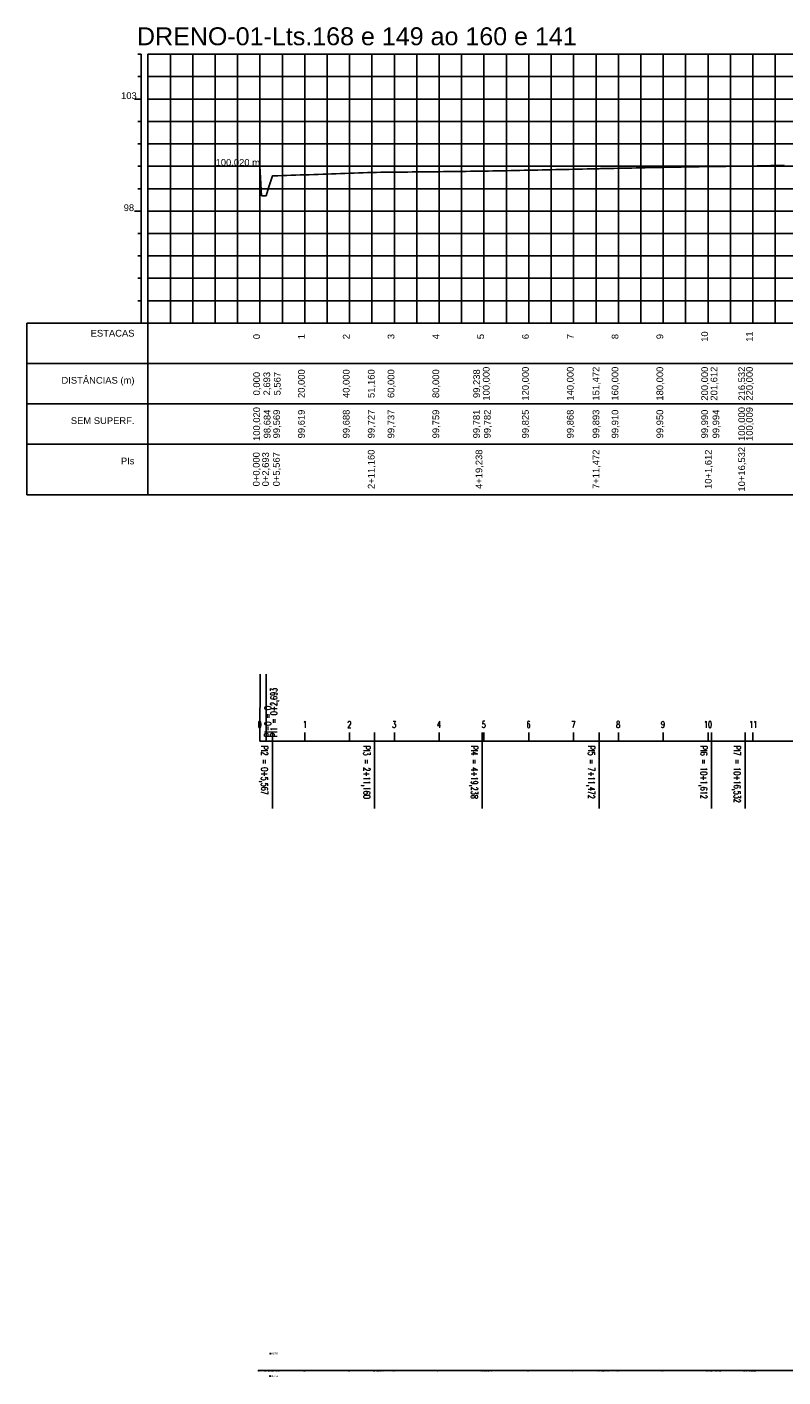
# Model space of a CAD drawing. Extents: x 4680 to 6044, y 9631 to 10233.
# Tile 1 of 4: x 4680 to 5018, y 9631 to 10233. Entities that reach past the tile are written whole.
import ezdxf
from ezdxf.enums import TextEntityAlignment as Align

# ---------------------------------------------------------------- set-up
doc = ezdxf.new("R2010")
doc.units = 0
doc.header["$MEASUREMENT"] = 0
doc.header["$PDMODE"] = 34
doc.header["$PDSIZE"] = 0.2
doc.linetypes.add('CONTINUO', pattern=[0])
doc.layers.get('0').update_dxf_attribs({"linetype": 'CONTINUOUS'})
doc.layers.add('DRENO-001', color=3, linetype='CONTINUOUS')
doc.layers.add('JAN', color=8, linetype='CONTINUOUS')
doc.styles.add('$PF_GREIDE', font='ARIAL.TTF')
doc.styles.add('$VIAS_TEXTOS_PERFIL0', font='ARIAL.TTF')
doc.styles.add('SIMPLEX', font='simplex', dxfattribs={"height": 0.2})
doc.styles.get("Standard").update_dxf_attribs({"font": 'ARIAL.TTF'})

msp = doc.modelspace()

# ---------------------------------------------------------------- linework, layer by layer
at = {"color": 30}
for p, q in [((4731.09, 10221.12), (4729.59, 10221.12)), ((4744.09, 10101.12), (4744.09, 10221.12)), ((4754.09, 10101.12), (4754.09, 10221.12)), ((4764.09, 10101.12), (4764.09, 10221.12)), ((4774.09, 10101.12), (4774.09, 10221.12)), ((4794.09, 10101.12), (4794.09, 10221.12)), ((4804.09, 10101.12), (4804.09, 10221.12)), ((4814.09, 10101.12), (4814.09, 10221.12)), ((4824.09, 10101.12), (4824.09, 10221.12)), ((4844.09, 10101.12), (4844.09, 10221.12)), ((4854.09, 10101.12), (4854.09, 10221.12)), ((4864.09, 10101.12), (4864.09, 10221.12)), ((4874.09, 10101.12), (4874.09, 10221.12)), ((4894.09, 10101.12), (4894.09, 10221.12)), ((4904.09, 10101.12), (4904.09, 10221.12)), ((4914.09, 10101.12), (4914.09, 10221.12)), ((4924.09, 10101.12), (4924.09, 10221.12)), ((4944.09, 10101.12), (4944.09, 10221.12)), ((4954.09, 10101.12), (4954.09, 10221.12)), ((4964.09, 10101.12), (4964.09, 10221.12)), ((4974.09, 10101.12), (4974.09, 10221.12)), ((4994.09, 10101.12), (4994.09, 10221.12)), ((5004.09, 10101.12), (5004.09, 10221.12)), ((5014.09, 10101.12), (5014.09, 10221.12)), ((4731.09, 10211.12), (4729.59, 10211.12)), ((4734.09, 10211.12), (6044.09, 10211.12)), ((4731.09, 10191.12), (4729.59, 10191.12)), ((4734.09, 10191.12), (6044.09, 10191.12)), ((4731.09, 10181.12), (4729.59, 10181.12)), ((4734.09, 10181.12), (6044.09, 10181.12)), ((4731.09, 10171.12), (4729.59, 10171.12)), ((4734.09, 10171.12), (6044.09, 10171.12)), ((4731.09, 10161.12), (4729.59, 10161.12)), ((4734.09, 10161.12), (6044.09, 10161.12)), ((4731.09, 10141.12), (4729.59, 10141.12)), ((4734.09, 10141.12), (6044.09, 10141.12)), ((4731.09, 10131.12), (4729.59, 10131.12)), ((4734.09, 10131.12), (6044.09, 10131.12)), ((4731.09, 10121.12), (4729.59, 10121.12)), ((4734.09, 10121.12), (6044.09, 10121.12)), ((4731.09, 10111.12), (4729.59, 10111.12)), ((4734.09, 10111.12), (6044.09, 10111.12))]:
    msp.add_line(p, q, dxfattribs=at)
at = {"color": 36}
for p, q in [((4731.09, 10101.12), (4731.09, 10221.12)), ((4784.09, 10101.12), (4784.09, 10221.12)), ((4834.09, 10101.12), (4834.09, 10221.12)), ((4884.09, 10101.12), (4884.09, 10221.12)), ((4934.09, 10101.12), (4934.09, 10221.12)), ((4984.09, 10101.12), (4984.09, 10221.12)), ((4731.09, 10201.12), (4728.09, 10201.12)), ((4734.09, 10201.12), (6044.09, 10201.12)), ((4731.09, 10151.12), (4728.09, 10151.12)), ((4734.09, 10151.12), (6044.09, 10151.12))]:
    msp.add_line(p, q, dxfattribs=at)
at = {"color": 36, "linetype": 'CONTINUOUS'}
for p, q in [((4680.09, 10047.12), (4734.09, 10047.12)), ((4680.09, 10024.54), (4680.09, 10047.12)), ((4734.09, 10047.12), (6044.09, 10047.12)), ((4734.09, 10024.54), (4734.09, 10047.12)), ((4734.09, 10047.12), (4734.09, 10029.12)), ((4734.09, 10024.54), (4680.09, 10024.54)), ((6044.09, 10024.54), (4734.09, 10024.54))]:
    msp.add_line(p, q, dxfattribs=at)
for points in [[(4734.09, 10101.12), (6044.09, 10101.12), (6044.09, 10221.12), (4734.09, 10221.12)], [(4680.09, 10101.12), (4734.09, 10101.12), (4734.09, 10083.12), (4680.09, 10083.12)], [(4734.09, 10101.12), (6044.09, 10101.12), (6044.09, 10083.12), (4734.09, 10083.12)], [(4680.09, 10083.12), (4734.09, 10083.12), (4734.09, 10065.12), (4680.09, 10065.12)], [(4734.09, 10083.12), (6044.09, 10083.12), (6044.09, 10065.12), (4734.09, 10065.12)], [(4680.09, 10065.12), (4734.09, 10065.12), (4734.09, 10047.12), (4680.09, 10047.12)], [(4734.09, 10065.12), (6044.09, 10065.12), (6044.09, 10047.12), (4734.09, 10047.12)]]:
    msp.add_lwpolyline(points, close=True, dxfattribs=at)
at = {"color": 160, "linetype": 'CONTINUOUS'}
for points in [[(4784.79, 10157.95), (4784.09, 10171.12)], [(4786.79, 10157.95), (4788.09, 10161.98), (4789.66, 10166.81), (4790.09, 10166.82), (4792.09, 10166.89), (4794.09, 10166.96), (4796.09, 10167.03), (4798.09, 10167.1), (4800.09, 10167.17), (4802.09, 10167.24), (4804.09, 10167.31), (4806.09, 10167.37), (4808.09, 10167.44), (4810.09, 10167.51), (4812.09, 10167.58), (4814.09, 10167.65), (4816.09, 10167.72), (4818.09, 10167.79), (4820.09, 10167.86), (4822.09, 10167.93), (4824.09, 10168), (4826.09, 10168.07), (4828.09, 10168.14), (4830.09, 10168.21), (4832.09, 10168.27), (4834.09, 10168.34), (4835.25, 10168.38), (4836.09, 10168.39), (4838.09, 10168.42), (4840.09, 10168.44), (4842.09, 10168.46), (4844.09, 10168.48), (4846.09, 10168.51), (4848.09, 10168.53), (4850.09, 10168.55), (4852.09, 10168.57), (4854.09, 10168.6), (4856.09, 10168.62), (4858.09, 10168.64), (4860.09, 10168.66), (4862.09, 10168.69), (4864.09, 10168.71), (4866.09, 10168.73), (4868.09, 10168.75), (4870.09, 10168.77), (4872.09, 10168.8), (4874.09, 10168.82), (4876.09, 10168.84), (4878.09, 10168.86), (4880.09, 10168.89), (4882.09, 10168.91), (4883.33, 10168.92), (4884.09, 10168.94), (4886.09, 10168.98), (4888.09, 10169.03), (4890.09, 10169.07), (4892.09, 10169.11), (4894.09, 10169.15), (4896.09, 10169.2), (4898.09, 10169.24), (4900.09, 10169.28), (4902.09, 10169.33), (4904.09, 10169.37), (4906.09, 10169.41), (4908.09, 10169.45), (4910.09, 10169.5), (4912.09, 10169.54), (4914.09, 10169.58), (4916.09, 10169.63), (4918.09, 10169.67), (4920.09, 10169.71), (4922.09, 10169.75), (4924.09, 10169.8), (4926.09, 10169.84), (4928.09, 10169.88), (4930.09, 10169.92), (4932.09, 10169.97), (4934.09, 10170.01), (4935.57, 10170.04), (4936.09, 10170.05), (4938.09, 10170.09), (4940.09, 10170.13), (4942.09, 10170.17), (4944.09, 10170.21), (4946.09, 10170.25), (4948.09, 10170.29), (4950.09, 10170.33), (4952.09, 10170.38), (4954.09, 10170.42), (4956.09, 10170.46), (4958.09, 10170.5), (4960.09, 10170.54), (4962.09, 10170.58), (4964.09, 10170.62), (4966.09, 10170.66), (4968.09, 10170.7), (4970.09, 10170.74), (4972.09, 10170.78), (4974.09, 10170.82), (4976.09, 10170.86), (4978.09, 10170.9), (4980.09, 10170.94), (4982.09, 10170.98), (4984.09, 10171.02), (4985.71, 10171.05), (4986.09, 10171.05), (4988.09, 10171.06), (4990.09, 10171.07), (4992.09, 10171.08), (4994.09, 10171.09), (4996.09, 10171.1), (4998.09, 10171.11), (5000.09, 10171.11), (5000.63, 10171.12), (5002.09, 10171.15), (5004.09, 10171.2), (5006.09, 10171.26), (5008.09, 10171.31), (5010.09, 10171.36), (5012.09, 10171.41), (5014.09, 10171.46), (5016.09, 10171.51), (5018.09, 10171.56)], [(4786.79, 10157.95), (4784.79, 10157.95)]]:
    msp.add_lwpolyline(points, dxfattribs=at)
at = {"layer": 'DRENO-001'}
for points in [[(4783.47, 9633.75), (4786.16, 9633.75), (4789.04, 9633.75), (4834.63, 9633.75), (4882.71, 9633.75), (4934.94, 9633.75), (4985.08, 9633.75), (5000, 9633.75), (5040.19, 9633.75), (5083.4, 9633.75), (5128.93, 9633.75), (5180.54, 9633.75), (5232.05, 9633.75), (5285.38, 9633.75), (5388.22, 9633.75), (5687.36, 9633.76), (5736.31, 9633.76), (5780.39, 9633.76), (5830.12, 9633.76), (5883.01, 9633.76), (5926.29, 9633.76), (5988.37, 9633.76)], [(4786.16, 9633.75), (4789.04, 9633.75), (4786.16, 9633.75)]]:
    msp.add_lwpolyline(points, dxfattribs=at)
for p in [(4788.67, 9641.35), (4783.47, 9633.75), (4783.47, 9633.75), (4786.16, 9633.75), (4786.16, 9633.75), (4786.16, 9633.75), (4789.04, 9633.75), (4789.04, 9633.75), (4789.04, 9633.75), (4803.47, 9633.75), (4803.47, 9633.75), (4823.47, 9633.75), (4823.47, 9633.75), (4834.63, 9633.75), (4834.63, 9633.75), (4834.63, 9633.75), (4843.47, 9633.75), (4843.47, 9633.75), (4863.47, 9633.75), (4863.47, 9633.75), (4882.71, 9633.75), (4882.71, 9633.75), (4882.71, 9633.75), (4883.47, 9633.75), (4883.47, 9633.75), (4903.47, 9633.75), (4903.47, 9633.75), (4923.47, 9633.75), (4923.47, 9633.75), (4934.94, 9633.75), (4934.94, 9633.75), (4934.94, 9633.75), (4943.47, 9633.75), (4943.47, 9633.75), (4963.47, 9633.75), (4963.47, 9633.75), (4983.47, 9633.75), (4983.47, 9633.75), (4985.08, 9633.75), (4985.08, 9633.75), (4985.08, 9633.75), (5000, 9633.75), (5000, 9633.75), (5003.47, 9633.75), (5003.47, 9633.75), (4788.53, 9631.32)]:
    msp.add_point(p, dxfattribs=at)
at = {"layer": 'JAN', "color": 1, "linetype": 'CONTINUO'}
for points in [[(4784.09, 9914.54), (4784.11, 9944.54)], [(4786.79, 9914.54), (4786.79, 9944.54)], [(4789.66, 9914.54), (4789.66, 9884.54)], [(4835.25, 9914.54), (4835.26, 9884.54)], [(4883.33, 9914.54), (4883.33, 9884.54)], [(4935.57, 9914.54), (4935.57, 9884.54)], [(4985.71, 9914.54), (4985.71, 9884.54)], [(5000.63, 9914.54), (5000.63, 9884.54)]]:
    msp.add_lwpolyline(points, dxfattribs=at)
at = {"layer": 'JAN', "color": 3, "linetype": 'CONTINUO'}
for points in [[(4784.09, 9914.54), (4784.1, 9918.54)], [(4786.79, 9914.54), (4786.79, 9918.54)], [(4789.66, 9914.54), (4789.66, 9918.54)], [(4804.09, 9914.54), (4804.09, 9918.54)], [(4824.09, 9914.54), (4824.09, 9918.54)], [(4835.25, 9914.54), (4835.25, 9918.54)], [(4844.09, 9914.54), (4844.09, 9918.54)], [(4864.09, 9914.54), (4864.09, 9918.54)], [(4883.33, 9914.54), (4883.33, 9918.54)], [(4884.09, 9914.54), (4884.09, 9918.54)], [(4904.09, 9914.54), (4904.09, 9918.54)], [(4924.09, 9914.54), (4924.09, 9918.54)], [(4935.57, 9914.54), (4935.57, 9918.54)], [(4944.09, 9914.54), (4944.09, 9918.54)], [(4964.09, 9914.54), (4964.09, 9918.54)], [(4984.09, 9914.54), (4984.09, 9918.54)], [(4985.71, 9914.54), (4985.71, 9918.54)], [(5000.63, 9914.54), (5000.63, 9918.54)], [(5004.09, 9914.54), (5004.09, 9918.54)]]:
    msp.add_lwpolyline(points, dxfattribs=at)
at = {"layer": 'JAN', "color": 2, "linetype": 'CONTINUO'}
for points in [[(4784.09, 9914.54), (4786.79, 9914.54)], [(4786.79, 9914.54), (4789.66, 9914.54)], [(4789.66, 9914.54), (4835.25, 9914.54)], [(4835.25, 9914.54), (4883.33, 9914.54)], [(4883.33, 9914.54), (4935.57, 9914.54)], [(4935.57, 9914.54), (4985.71, 9914.54)], [(4985.71, 9914.54), (5000.63, 9914.54)], [(5000.63, 9914.54), (5040.82, 9914.54)]]:
    msp.add_lwpolyline(points, dxfattribs=at)

# ---------------------------------------------------------------- texts
at = {"color": 7, "linetype": 'CONTINUOUS', "style": '$VIAS_TEXTOS_PERFIL0'}
msp.add_text('DRENO-01-Lts.168 e 149 ao 160 e 141', height=8, dxfattribs=at).set_placement((4729.19, 10225.12))
at = {"color": 36, "linetype": 'CONTINUOUS', "style": '$PF_GREIDE'}
for s, p in [('103', (4725.59, 10201.12)), ('98', (4725.59, 10151.12))]:
    msp.add_text(s, height=3, dxfattribs=at).set_placement(p, align=Align.CENTER)
at = {"color": 7, "linetype": 'CONTINUOUS', "style": '$PF_GREIDE'}
for s, p in [('100,020 m', (4784.09, 10171.32)), ('ESTACAS', (4728.09, 10095.12)), ('DISTÂNCIAS (m)', (4728.09, 10074.12)), ('SEM SUPERF.', (4728.09, 10056.12)), ('PIs', (4728.09, 10038.12))]:
    msp.add_text(s, height=3, dxfattribs=at).set_placement(p, align=Align.RIGHT)
for s, p in [('0', (4784.09, 10095.12)), ('1', (4804.09, 10095.12)), ('2', (4824.09, 10095.12)), ('3', (4844.09, 10095.12)), ('4', (4864.09, 10095.12)), ('5', (4884.09, 10095.12)), ('6', (4904.09, 10095.12)), ('7', (4924.09, 10095.12)), ('8', (4944.09, 10095.12)), ('9', (4964.09, 10095.12)), ('10', (4984.09, 10095.12)), ('11', (5004.09, 10095.12)), ('0,000', (4784.09, 10074.12)), ('2,693', (4788.64, 10074.12)), ('5,567', (4793.3, 10074.12)), ('20,000', (4804.09, 10074.12)), ('40,000', (4824.09, 10074.12)), ('51,160', (4835.25, 10074.12)), ('60,000', (4844.09, 10074.12)), ('80,000', (4864.09, 10074.12)), ('99,238', (4882.29, 10074.12)), ('100,000', (4886.58, 10074.12)), ('120,000', (4904.09, 10074.12)), ('140,000', (4924.09, 10074.12)), ('151,472', (4935.57, 10074.12)), ('160,000', (4944.09, 10074.12)), ('180,000', (4964.09, 10074.12)), ('200,000', (4984.09, 10074.12)), ('201,612', (4988.25, 10074.12)), ('216,532', (5000.63, 10074.12)), ('220,000', (5004.09, 10074.12)), ('100,020', (4784.09, 10056.12)), ('98,684', (4788.79, 10056.12)), ('99,569', (4793.03, 10056.12)), ('99,619', (4804.09, 10056.12)), ('99,688', (4824.09, 10056.12)), ('99,727', (4835.25, 10056.12)), ('99,737', (4844.09, 10056.12)), ('99,759', (4864.09, 10056.12)), ('99,781', (4882.23, 10056.12)), ('99,782', (4887.07, 10056.12)), ('99,825', (4904.09, 10056.12)), ('99,868', (4924.09, 10056.12)), ('99,893', (4935.57, 10056.12)), ('99,910', (4944.09, 10056.12)), ('99,950', (4964.09, 10056.12)), ('99,990', (4984.09, 10056.12)), ('99,994', (4989.12, 10056.12)), ('100,000', (5000.63, 10056.12)), ('100,009', (5004.09, 10056.12)), ('0+0,000', (4783.94, 10035.93)), ('0+2,693', (4788.09, 10035.93)), ('0+5,567', (4792.94, 10035.93)), ('2+11,160', (4835.25, 10035.93)), ('4+19,238', (4883.33, 10035.93)), ('7+11,472', (4935.57, 10035.93)), ('10+1,612', (4985.71, 10035.93)), ('10+16,532', (5000.63, 10035.93))]:
    msp.add_text(s, height=3, rotation=90, dxfattribs=at).set_placement(p, align=Align.CENTER)
at = {"layer": 'DRENO-001'}
for s, p in [('M0751', (4788.91, 9640.95)), ('0', (4783.71, 9633.35)), ('0', (4783.71, 9633.35)), ('0+2,693', (4786.4, 9633.35)), ('0+2,693', (4786.4, 9633.35)), ('1', (4786.4, 9633.35)), ('M0752', (4788.77, 9630.92)), ('2', (4789.28, 9633.35)), ('0+5,567', (4789.28, 9633.35)), ('0+5,567', (4789.28, 9633.35)), ('1', (4803.71, 9633.35)), ('1', (4803.71, 9633.35)), ('2', (4823.71, 9633.35)), ('2', (4823.71, 9633.35)), ('3', (4834.87, 9633.35)), ('2+11,160', (4834.87, 9633.35)), ('2+11,160', (4834.87, 9633.35)), ('3', (4843.71, 9633.35)), ('3', (4843.71, 9633.35)), ('4', (4863.71, 9633.35)), ('4', (4863.71, 9633.35)), ('4+19,238', (4882.95, 9633.35)), ('4+19,238', (4882.95, 9633.35)), ('4', (4882.95, 9633.35)), ('5', (4883.71, 9633.35)), ('5', (4883.71, 9633.35)), ('6', (4903.71, 9633.35)), ('6', (4903.71, 9633.35)), ('7', (4923.71, 9633.35)), ('7', (4923.71, 9633.35)), ('5', (4935.18, 9633.35)), ('7+11,472', (4935.18, 9633.35)), ('7+11,472', (4935.18, 9633.35)), ('8', (4943.71, 9633.35)), ('8', (4943.71, 9633.35)), ('9', (4963.71, 9633.35)), ('9', (4963.71, 9633.35)), ('10', (4983.71, 9633.35)), ('10', (4983.71, 9633.35)), ('6', (4985.32, 9633.35)), ('10+1,612', (4985.32, 9633.35)), ('10+1,612', (4985.32, 9633.35)), ('10+16,532', (5000.24, 9633.35)), ('10+16,532', (5000.24, 9633.35)), ('11', (5003.71, 9633.35)), ('11', (5003.71, 9633.35))]:
    msp.add_text(s, height=0.8, dxfattribs=at).set_placement(p)
at = {"layer": 'JAN', "color": 7, "style": 'SIMPLEX', "width": 0.699986}
for s, rotation, p in [('PI1 = 0+2,693', 89.98915, (4791.79, 9916.54)), ('0', 359.97802, (4783.1, 9920.54)), ('PI-0 = 0', 89.97802, (4789.1, 9916.54)), ('1', 0.00028, (4803.29, 9920.54)), ('2', 0.00028, (4823.09, 9920.54)), ('3', 0.00028, (4843.09, 9920.54)), ('4', 0.00028, (4863.09, 9920.54)), ('5', 0.00028, (4883.09, 9920.54)), ('6', 0.00028, (4903.09, 9920.54)), ('7', 0.00028, (4923.09, 9920.54)), ('8', 0.00028, (4943.09, 9920.54)), ('9', 0.00028, (4963.09, 9920.54)), ('10', 0.00028, (4982.29, 9920.54)), ('11', 0.00028, (5002.49, 9920.54)), ('PI2 = 0+5,567', 270.00028, (4784.66, 9912.54)), ('PI3 = 2+11,160', 270.00028, (4830.25, 9912.54)), ('PI4 = 4+19,238', 270.00028, (4878.33, 9912.54)), ('PI5 = 7+11,472', 270.00028, (4930.57, 9912.54)), ('PI6 = 10+1,612', 270.00028, (4980.71, 9912.54)), ('PI7 = 10+16,532', 270.00028, (4995.63, 9912.54))]:
    msp.add_text(s, height=3, rotation=rotation, dxfattribs=at).set_placement(p)

doc.saveas('drawing.dxf')
